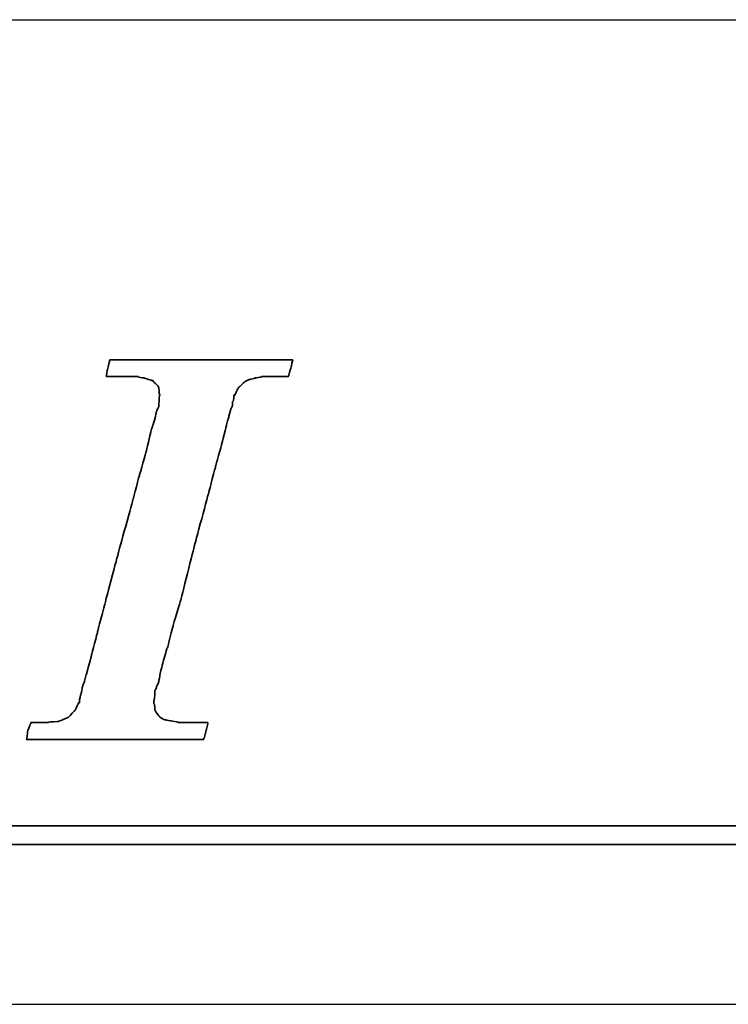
# Model space of a CAD drawing. Header units: millimetres. Extents: x 744 to 1024, y 232 to 311.
# Tile 24 of 41: x 949.99 to 951.07, y 251.22 to 252.72. Entities that reach past the tile are written whole.
import ezdxf

# ---------------------------------------------------------------- set-up
doc = ezdxf.new("R2010")
doc.units = ezdxf.units.MM
doc.header["$LTSCALE"] = 0.15
for name, color, linetype in [('DIM', 4, 'CONTINUOUS'), ('layer 1', 7, 'CONTINUOUS'), ('OUT', 3, 'CONTINUOUS')]:
    doc.layers.add(name, color=color, linetype=linetype)

# ---------------------------------------------------------------- blocks, each defined once
blk = doc.blocks.new('TBI MOTION logo(完整正式版)')
at = {"layer": 'layer 1', "color": 22, "lineweight": 35}
for points, knots in [([(-40.59125, -7.94375), (-40.59125, -7.94375), (-40.97375, -7.94375), (-40.97375, -7.94375), (-40.97375, -7.94375), (-40.97375, -7.94375), (-41.38125, -7.94375), (-41.38125, -7.94375), (-41.38125, -7.94375), (-41.38125, -7.94375), (-41.54875, -7.94375), (-41.54875, -7.94375), (-41.54875, -7.94375), (-41.54875, -7.94375), (-41.59875, -7.94375), (-41.59875, -7.94375), (-41.59875, -7.94375), (-41.59875, -7.94375), (-41.88375, -7.94375), (-41.88375, -7.94375), (-41.88375, -7.94375), (-41.88375, -7.94375), (-41.90875, -7.91875), (-41.90875, -7.91875), (-41.90875, -7.91875), (-41.90875, -7.91875), (-42.19875, -7.87125), (-42.19875, -7.87125), (-42.19875, -7.87125), (-42.19875, -7.87125), (-42.43875, -7.82375), (-42.43875, -7.82375), (-42.43875, -7.82375), (-42.43875, -7.82375), (-42.45875, -7.82375), (-42.45875, -7.82375), (-42.45875, -7.82375), (-42.45875, -7.82375), (-42.48625, -7.82375), (-42.48625, -7.82375), (-42.48625, -7.82375), (-42.48625, -7.82375), (-42.67625, -7.72375), (-42.67625, -7.72375), (-42.67625, -7.72375), (-42.67625, -7.72375), (-42.70125, -7.70375), (-42.70125, -7.70375), (-42.70125, -7.70375), (-42.70125, -7.70375), (-42.72375, -7.67875), (-42.72375, -7.67875), (-42.72375, -7.67875), (-42.72375, -7.67875), (-42.86875, -7.48875), (-42.86875, -7.48875), (-42.86875, -7.48875), (-42.86875, -7.48875), (-42.89375, -7.43875), (-42.89375, -7.43875), (-42.89375, -7.43875), (-42.89375, -7.43875), (-42.91875, -7.38875), (-42.91875, -7.38875), (-42.91875, -7.38875), (-42.91875, -7.38875), (-42.93875, -7.12875), (-42.93875, -7.12875), (-42.93875, -7.12875), (-42.93875, -7.12875), (-42.96375, -7.10375), (-42.96375, -7.10375), (-42.96375, -7.10375), (-42.96375, -7.10375), (-42.96375, -7.05375), (-42.96375, -7.05375), (-42.96375, -7.05375), (-42.96375, -7.05375), (-42.96375, -7.00875), (-42.96375, -7.00875), (-42.96375, -7.00875), (-42.96375, -7.00875), (-42.91875, -6.69625), (-42.91875, -6.69625), (-42.91875, -6.69625), (-42.91875, -6.69625), (-42.91875, -6.62375), (-42.91875, -6.62375), (-42.91875, -6.62375), (-42.91875, -6.62375), (-42.91875, -6.59625), (-42.91875, -6.59625), (-42.91875, -6.59625), (-42.91875, -6.59625), (-42.91875, -6.57375), (-42.91875, -6.57375), (-42.91875, -6.57375), (-42.91875, -6.57375), (-42.91875, -6.52875), (-42.91875, -6.52875), (-42.91875, -6.52875), (-42.91875, -6.52875), (-42.89375, -6.50375), (-42.89375, -6.50375), (-42.89375, -6.50375), (-42.89375, -6.50375), (-42.84375, -6.38375), (-42.84375, -6.38375), (-42.84375, -6.38375), (-42.84375, -6.38375), (-42.84375, -6.35875), (-42.84375, -6.35875), (-42.84375, -6.35875), (-42.84375, -6.35875), (-42.74625, -6.14375), (-42.74625, -6.14375), (-42.74625, -6.14375), (-42.74625, -6.14375), (-42.70125, -5.85375), (-42.70125, -5.85375), (-42.70125, -5.85375), (-42.70125, -5.85375), (-42.60375, -5.47125), (-42.60375, -5.47125), (-42.60375, -5.47125), (-42.60375, -5.47125), (-42.60375, -5.44875), (-42.60375, -5.44875), (-42.60375, -5.44875), (-42.60375, -5.44875), (-42.38875, -4.67875), (-42.38875, -4.67875), (-42.38875, -4.67875), (-42.38875, -4.67875), (-42.36375, -4.65375), (-42.36375, -4.65375), (-42.36375, -4.65375), (-42.36375, -4.65375), (-42.12375, -3.69625), (-42.12375, -3.69625), (-42.12375, -3.69625), (-42.12375, -3.69625), (-42.12375, -3.67374), (-42.12375, -3.67374), (-42.12375, -3.67374), (-42.12375, -3.67374), (-41.78875, -2.59374), (-41.78875, -2.59374), (-41.78875, -2.59374), (-41.78875, -2.59374), (-41.18875, -0.19375), (-41.18875, -0.19375), (-41.18875, -0.19375), (-41.18875, -0.19375), (-40.54375, 2.20624), (-40.54375, 2.20624), (-40.54375, 2.20624), (-40.54375, 2.20624), (-40.25375, 3.30875), (-40.25375, 3.30875), (-40.25375, 3.30875), (-40.25375, 3.30875), (-39.98875, 4.27125), (-39.98875, 4.27125), (-39.98875, 4.27125), (-39.98875, 4.27125), (-39.77375, 5.13125), (-39.77375, 5.13125), (-39.77375, 5.13125), (-39.77375, 5.13125), (-39.67875, 5.47125), (-39.67875, 5.47125), (-39.67875, 5.47125), (-39.67875, 5.47125), (-39.60375, 5.75625), (-39.60375, 5.75625), (-39.60375, 5.75625), (-39.60375, 5.75625), (-39.60375, 5.78125), (-39.60375, 5.78125), (-39.60375, 5.78125), (-39.60375, 5.78125), (-39.50875, 5.97125), (-39.50875, 5.97125), (-39.50875, 5.97125), (-39.50875, 5.97125), (-39.50875, 6.13875), (-39.50875, 6.13875), (-39.50875, 6.13875), (-39.50875, 6.13875), (-39.48625, 6.16625), (-39.48625, 6.16625), (-39.48625, 6.16625), (-39.48625, 6.16625), (-39.46125, 6.28625), (-39.46125, 6.28625), (-39.46125, 6.28625), (-39.46125, 6.28625), (-39.46125, 6.42625), (-39.46125, 6.42625), (-39.46125, 6.42625), (-39.46125, 6.42625), (-39.41375, 6.42625), (-39.41375, 6.42625), (-39.41375, 6.42625), (-39.41375, 6.42625), (-39.29375, 6.69125), (-39.29375, 6.69125), (-39.29375, 6.69125), (-39.29375, 6.69125), (-39.26875, 6.74125), (-39.26875, 6.74125), (-39.26875, 6.74125), (-39.26875, 6.74125), (-39.24375, 6.76625), (-39.24375, 6.76625), (-39.24375, 6.76625), (-39.24375, 6.76625), (-38.98375, 7.00624), (-38.98375, 7.00624), (-38.98375, 7.00624), (-38.98375, 7.00624), (-38.95625, 7.02624), (-38.95625, 7.02624), (-38.95625, 7.02624), (-38.95625, 7.02624), (-38.78875, 7.12624), (-38.78875, 7.12624), (-38.78875, 7.12624), (-38.78875, 7.12624), (-38.76375, 7.12624), (-38.76375, 7.12624), (-38.76375, 7.12624), (-38.76375, 7.12624), (-38.74375, 7.12624), (-38.74375, 7.12624), (-38.74375, 7.12624), (-38.74375, 7.12624), (-38.52875, 7.17125), (-38.52875, 7.17125), (-38.52875, 7.17125), (-38.52875, 7.17125), (-38.52875, 7.19624), (-38.52875, 7.19624), (-38.52875, 7.19624), (-38.52875, 7.19624), (-38.50375, 7.19624), (-38.50375, 7.19624), (-38.50375, 7.19624), (-38.50375, 7.19624), (-38.26125, 7.21875), (-38.26125, 7.21875), (-38.26125, 7.21875), (-38.26125, 7.21875), (-38.23875, 7.24624), (-38.23875, 7.24624), (-38.23875, 7.24624), (-38.23875, 7.24624), (-38.21625, 7.24624), (-38.21625, 7.24624), (-38.21625, 7.24624), (-38.21625, 7.24624), (-38.18875, 7.24624), (-38.18875, 7.24624), (-38.18875, 7.24624), (-38.18875, 7.24624), (-37.90375, 7.24624), (-37.90375, 7.24624), (-37.90375, 7.24624), (-37.90375, 7.24624), (-37.85375, 7.24624), (-37.85375, 7.24624), (-37.85375, 7.24624), (-37.85375, 7.24624), (-37.75875, 7.24624), (-37.75875, 7.24624), (-37.75875, 7.24624), (-37.75875, 7.24624), (-37.42375, 7.24624), (-37.42375, 7.24624), (-37.42375, 7.24624), (-37.42375, 7.24624), (-37.08875, 7.24624), (-37.08875, 7.24624), (-37.08875, 7.24624), (-37.08875, 7.24624), (-37.06375, 7.24624), (-37.06375, 7.24624), (-37.06375, 7.24624), (-37.06375, 7.24624), (-37.06375, 7.26624), (-37.06375, 7.26624), (-37.06375, 7.26624), (-37.06375, 7.26624), (-37.03875, 7.29125), (-37.03875, 7.29125), (-37.03875, 7.29125), (-37.03875, 7.29125), (-37.03875, 7.31625), (-37.03875, 7.31625), (-37.03875, 7.31625), (-37.03875, 7.31625), (-36.94125, 7.67625), (-36.94125, 7.67625), (-36.94125, 7.67625), (-36.94125, 7.67625), (-36.86875, 7.98625), (-36.86875, 7.98625), (-36.86875, 7.98625), (-36.86875, 7.98625), (-36.98875, 7.98625), (-36.98875, 7.98625), (-36.98875, 7.98625), (-36.98875, 7.98625), (-37.42375, 7.98625), (-37.42375, 7.98625), (-37.42375, 7.98625), (-37.42375, 7.98625), (-37.94875, 7.98625), (-37.94875, 7.98625), (-37.94875, 7.98625), (-37.94875, 7.98625), (-38.57375, 7.98625), (-38.57375, 7.98625), (-38.57375, 7.98625), (-38.57375, 7.98625), (-39.29375, 7.98625), (-39.29375, 7.98625), (-39.29375, 7.98625), (-39.29375, 7.98625), (-40.82875, 7.98625), (-40.82875, 7.98625), (-40.82875, 7.98625), (-40.82875, 7.98625), (-42.36375, 7.98625), (-42.36375, 7.98625), (-42.36375, 7.98625), (-42.36375, 7.98625), (-43.08375, 7.98625), (-43.08375, 7.98625), (-43.08375, 7.98625), (-43.08375, 7.98625), (-43.70875, 7.98625), (-43.70875, 7.98625), (-43.70875, 7.98625), (-43.70875, 7.98625), (-44.23375, 7.98625), (-44.23375, 7.98625), (-44.23375, 7.98625), (-44.23375, 7.98625), (-44.66875, 7.98625), (-44.66875, 7.98625), (-44.66875, 7.98625), (-44.66875, 7.98625), (-44.88375, 7.98625), (-44.88375, 7.98625), (-44.88375, 7.98625), (-44.88375, 7.98625), (-44.90875, 7.94125), (-44.90875, 7.94125), (-44.90875, 7.94125), (-44.90875, 7.94125), (-44.90875, 7.91625), (-44.90875, 7.91625), (-44.90875, 7.91625), (-44.90875, 7.91625), (-45.00375, 7.55625), (-45.00375, 7.55625), (-45.00375, 7.55625), (-45.00375, 7.55625), (-45.05375, 7.24624), (-45.05375, 7.24624), (-45.05375, 7.24624), (-45.05375, 7.24624), (-44.61875, 7.24624), (-44.61875, 7.24624), (-44.61875, 7.24624), (-44.61875, 7.24624), (-44.11375, 7.24624), (-44.11375, 7.24624), (-44.11375, 7.24624), (-44.11375, 7.24624), (-43.99375, 7.24624), (-43.99375, 7.24624), (-43.99375, 7.24624), (-43.99375, 7.24624), (-43.94625, 7.24624), (-43.94625, 7.24624), (-43.94625, 7.24624), (-43.94625, 7.24624), (-43.92374, 7.24624), (-43.92374, 7.24624), (-43.92374, 7.24624), (-43.92374, 7.24624), (-43.65875, 7.24624), (-43.65875, 7.24624), (-43.65875, 7.24624), (-43.65875, 7.24624), (-43.63875, 7.21875), (-43.63875, 7.21875), (-43.63875, 7.21875), (-43.63875, 7.21875), (-43.46875, 7.19624), (-43.46875, 7.19624), (-43.46875, 7.19624), (-43.46875, 7.19624), (-43.39875, 7.19624), (-43.39875, 7.19624), (-43.39875, 7.19624), (-43.39875, 7.19624), (-43.37125, 7.17125), (-43.37125, 7.17125), (-43.37125, 7.17125), (-43.37125, 7.17125), (-43.34875, 7.17125), (-43.34875, 7.17125), (-43.34875, 7.17125), (-43.34875, 7.17125), (-43.20375, 7.12624), (-43.20375, 7.12624), (-43.20375, 7.12624), (-43.20375, 7.12624), (-43.05875, 7.07624), (-43.05875, 7.07624), (-43.05875, 7.07624), (-43.05875, 7.07624), (-43.01375, 7.07624), (-43.01375, 7.07624), (-43.01375, 7.07624), (-43.01375, 7.07624), (-42.98875, 7.02624), (-42.98875, 7.02624), (-42.98875, 7.02624), (-42.98875, 7.02624), (-42.79875, 6.86125), (-42.79875, 6.86125), (-42.79875, 6.86125), (-42.79875, 6.86125), (-42.77375, 6.81125), (-42.77375, 6.81125), (-42.77375, 6.81125), (-42.77375, 6.81125), (-42.74625, 6.76625), (-42.74625, 6.76625), (-42.74625, 6.76625), (-42.74625, 6.76625), (-42.72375, 6.47625), (-42.72375, 6.47625), (-42.72375, 6.47625), (-42.72375, 6.47625), (-42.70125, 6.45124), (-42.70125, 6.45124), (-42.70125, 6.45124), (-42.70125, 6.45124), (-42.70125, 6.42625), (-42.70125, 6.42625), (-42.70125, 6.42625), (-42.70125, 6.42625), (-42.72375, 6.40625), (-42.72375, 6.40625), (-42.72375, 6.40625), (-42.72375, 6.40625), (-42.74625, 5.97125), (-42.74625, 5.97125), (-42.74625, 5.97125), (-42.74625, 5.97125), (-42.74625, 5.94625), (-42.74625, 5.94625), (-42.74625, 5.94625), (-42.74625, 5.94625), (-42.74625, 5.92625), (-42.74625, 5.92625), (-42.74625, 5.92625), (-42.74625, 5.92625), (-42.77375, 5.87625), (-42.77375, 5.87625), (-42.77375, 5.87625), (-42.77375, 5.87625), (-42.81875, 5.80625), (-42.81875, 5.80625), (-42.81875, 5.80625), (-42.81875, 5.80625), (-42.86875, 5.63625), (-42.86875, 5.63625), (-42.86875, 5.63625), (-42.86875, 5.63625), (-42.91875, 5.39625), (-42.91875, 5.39625), (-42.91875, 5.39625), (-42.91875, 5.39625), (-42.91875, 5.37124), (-42.91875, 5.37124), (-42.91875, 5.37124), (-42.91875, 5.37124), (-43.01375, 5.10874), (-43.01375, 5.10874), (-43.01375, 5.10874), (-43.01375, 5.10874), (-43.10875, 4.77124), (-43.10875, 4.77124), (-43.10875, 4.77124), (-43.10875, 4.77124), (-43.29875, 3.95625), (-43.29875, 3.95625), (-43.29875, 3.95625), (-43.29875, 3.95625), (-43.58875, 2.95125), (-43.58875, 2.95125), (-43.58875, 2.95125), (-43.58875, 2.95125), (-43.87375, 1.87125), (-43.87375, 1.87125), (-43.87375, 1.87125), (-43.87375, 1.87125), (-44.52625, -0.50374), (-44.52625, -0.50374), (-44.52625, -0.50374), (-44.52625, -0.50374), (-45.14875, -2.85375), (-45.14875, -2.85375), (-45.14875, -2.85375), (-45.14875, -2.85375), (-45.43375, -3.95875), (-45.43375, -3.95875), (-45.43375, -3.95875), (-45.43375, -3.95875), (-45.69875, -4.96875), (-45.69875, -4.96875), (-45.69875, -4.96875), (-45.69875, -4.96875), (-45.91375, -5.78375), (-45.91375, -5.78375), (-45.91375, -5.78375), (-45.91375, -5.78375), (-46.01375, -6.11875), (-46.01375, -6.11875), (-46.01375, -6.11875), (-46.01375, -6.11875), (-46.01375, -6.14375), (-46.01375, -6.14375), (-46.01375, -6.14375), (-46.01375, -6.14375), (-46.10875, -6.40875), (-46.10875, -6.40875), (-46.10875, -6.40875), (-46.10875, -6.40875), (-46.15375, -6.64875), (-46.15375, -6.64875), (-46.15375, -6.64875), (-46.15375, -6.64875), (-46.20375, -6.83875), (-46.20375, -6.83875), (-46.20375, -6.83875), (-46.20375, -6.83875), (-46.22875, -6.93375), (-46.22875, -6.93375), (-46.22875, -6.93375), (-46.22875, -6.93375), (-46.22875, -7.07875), (-46.22875, -7.07875), (-46.22875, -7.07875), (-46.22875, -7.07875), (-46.27375, -7.07875), (-46.27375, -7.07875), (-46.27375, -7.07875), (-46.27375, -7.07875), (-46.39375, -7.34375), (-46.39375, -7.34375), (-46.39375, -7.34375), (-46.39375, -7.34375), (-46.39375, -7.36875), (-46.39375, -7.36875), (-46.39375, -7.36875), (-46.39375, -7.36875), (-46.42125, -7.38875), (-46.42125, -7.38875), (-46.42125, -7.38875), (-46.42125, -7.38875), (-46.68375, -7.67875), (-46.68375, -7.67875), (-46.68375, -7.67875), (-46.68375, -7.67875), (-46.70875, -7.70375), (-46.70875, -7.70375), (-46.70875, -7.70375), (-46.70875, -7.70375), (-46.75375, -7.72375), (-46.75375, -7.72375), (-46.75375, -7.72375), (-46.75375, -7.72375), (-47.08875, -7.87125), (-47.08875, -7.87125), (-47.08875, -7.87125), (-47.08875, -7.87125), (-47.11625, -7.87125), (-47.11625, -7.87125), (-47.11625, -7.87125), (-47.11625, -7.87125), (-47.13875, -7.89375), (-47.13875, -7.89375), (-47.13875, -7.89375), (-47.13875, -7.89375), (-47.56875, -7.91875), (-47.56875, -7.91875), (-47.56875, -7.91875), (-47.56875, -7.91875), (-47.59625, -7.94375), (-47.59625, -7.94375), (-47.59625, -7.94375), (-47.59625, -7.94375), (-47.64375, -7.94375), (-47.64375, -7.94375), (-47.64375, -7.94375), (-47.64375, -7.94375), (-47.73625, -7.94375), (-47.73625, -7.94375), (-47.73625, -7.94375), (-47.73625, -7.94375), (-48.07375, -7.94375), (-48.07375, -7.94375), (-48.07375, -7.94375), (-48.07375, -7.94375), (-48.36125, -7.94375), (-48.36125, -7.94375), (-48.36125, -7.94375), (-48.36125, -7.94375), (-48.36125, -7.96625), (-48.36125, -7.96625), (-48.36125, -7.96625), (-48.36125, -7.96625), (-48.36125, -7.99125), (-48.36125, -7.99125), (-48.36125, -7.99125), (-48.36125, -7.99125), (-48.38875, -8.01375), (-48.38875, -8.01375), (-48.38875, -8.01375), (-48.38875, -8.01375), (-48.50875, -8.34875), (-48.50875, -8.34875), (-48.50875, -8.34875), (-48.50875, -8.34875), (-48.55375, -8.68625), (-48.55375, -8.68625), (-48.55375, -8.68625), (-48.55375, -8.68625), (-48.45875, -8.68625), (-48.45875, -8.68625), (-48.45875, -8.68625), (-48.45875, -8.68625), (-48.07375, -8.68625), (-48.07375, -8.68625), (-48.07375, -8.68625), (-48.07375, -8.68625), (-47.52375, -8.68625), (-47.52375, -8.68625), (-47.52375, -8.68625), (-47.52375, -8.68625), (-46.92375, -8.68625), (-46.92375, -8.68625), (-46.92375, -8.68625), (-46.92375, -8.68625), (-46.25375, -8.68625), (-46.25375, -8.68625), (-46.25375, -8.68625), (-46.25375, -8.68625), (-46.20375, -8.68625), (-46.20375, -8.68625), (-46.20375, -8.68625), (-46.20375, -8.68625), (-44.71375, -8.68625), (-44.71375, -8.68625), (-44.71375, -8.68625), (-44.71375, -8.68625), (-43.22875, -8.68625), (-43.22875, -8.68625), (-43.22875, -8.68625), (-43.22875, -8.68625), (-42.55875, -8.68625), (-42.55875, -8.68625), (-42.55875, -8.68625), (-42.55875, -8.68625), (-42.50875, -8.68625), (-42.50875, -8.68625), (-42.50875, -8.68625), (-42.50875, -8.68625), (-41.93375, -8.68625), (-41.93375, -8.68625), (-41.93375, -8.68625), (-41.93375, -8.68625), (-41.38125, -8.68625), (-41.38125, -8.68625), (-41.38125, -8.68625), (-41.38125, -8.68625), (-40.97375, -8.68625), (-40.97375, -8.68625), (-40.97375, -8.68625), (-40.97375, -8.68625), (-40.78125, -8.68625), (-40.78125, -8.68625), (-40.78125, -8.68625), (-40.78125, -8.68625), (-40.78125, -8.63875), (-40.78125, -8.63875), (-40.78125, -8.63875), (-40.78125, -8.63875), (-40.75875, -8.63875), (-40.75875, -8.63875), (-40.75875, -8.63875), (-40.75875, -8.63875), (-40.66375, -8.27875), (-40.66375, -8.27875), (-40.66375, -8.27875), (-40.66375, -8.27875), (-40.59125, -7.94375), (-40.59125, -7.94375)], [0, 0, 0, 0, 0.00558659, 0.00558659, 0.00558659, 0.0055866, 0.01117318, 0.01117318, 0.01117318, 0.01117319, 0.01675978, 0.01675978, 0.01675978, 0.01675979, 0.02234637, 0.02234637, 0.02234637, 0.02234638, 0.02793296, 0.02793296, 0.02793296, 0.02793297, 0.03351955, 0.03351955, 0.03351955, 0.03351956, 0.03910615, 0.03910615, 0.03910615, 0.03910616, 0.04469274, 0.04469274, 0.04469274, 0.04469275, 0.05027933, 0.05027933, 0.05027933, 0.05027934, 0.05586592, 0.05586592, 0.05586592, 0.05586593, 0.06145251, 0.06145251, 0.06145251, 0.06145252, 0.06703911, 0.06703911, 0.06703911, 0.06703912, 0.0726257, 0.0726257, 0.0726257, 0.07262571, 0.07821229, 0.07821229, 0.07821229, 0.0782123, 0.08379888, 0.08379888, 0.08379888, 0.08379889, 0.08938547, 0.08938547, 0.08938547, 0.08938548, 0.09497207, 0.09497207, 0.09497207, 0.09497208, 0.10055866, 0.10055866, 0.10055866, 0.10055867, 0.10614525, 0.10614525, 0.10614525, 0.10614526, 0.11173184, 0.11173184, 0.11173184, 0.11173185, 0.11731844, 0.11731844, 0.11731844, 0.11731845, 0.12290503, 0.12290503, 0.12290503, 0.12290504, 0.12849162, 0.12849162, 0.12849162, 0.12849163, 0.13407821, 0.13407821, 0.13407821, 0.13407822, 0.1396648, 0.1396648, 0.1396648, 0.13966481, 0.1452514, 0.1452514, 0.1452514, 0.14525141, 0.15083799, 0.15083799, 0.15083799, 0.150838, 0.15642458, 0.15642458, 0.15642458, 0.15642459, 0.16201117, 0.16201117, 0.16201117, 0.16201118, 0.16759777, 0.16759777, 0.16759777, 0.16759778, 0.17318436, 0.17318436, 0.17318436, 0.17318437, 0.17877095, 0.17877095, 0.17877095, 0.17877096, 0.18435754, 0.18435754, 0.18435754, 0.18435755, 0.18994413, 0.18994413, 0.18994413, 0.18994414, 0.19553073, 0.19553073, 0.19553073, 0.19553074, 0.20111732, 0.20111732, 0.20111732, 0.20111733, 0.20670391, 0.20670391, 0.20670391, 0.20670392, 0.2122905, 0.2122905, 0.2122905, 0.21229051, 0.21787709, 0.21787709, 0.21787709, 0.2178771, 0.22346369, 0.22346369, 0.22346369, 0.2234637, 0.22905028, 0.22905028, 0.22905028, 0.22905029, 0.23463687, 0.23463687, 0.23463687, 0.23463688, 0.24022346, 0.24022346, 0.24022346, 0.24022347, 0.24581006, 0.24581006, 0.24581006, 0.24581007, 0.25139665, 0.25139665, 0.25139665, 0.25139666, 0.25698324, 0.25698324, 0.25698324, 0.25698325, 0.26256983, 0.26256983, 0.26256983, 0.26256984, 0.26815642, 0.26815642, 0.26815642, 0.26815643, 0.27374302, 0.27374302, 0.27374302, 0.27374303, 0.27932961, 0.27932961, 0.27932961, 0.27932962, 0.2849162, 0.2849162, 0.2849162, 0.28491621, 0.29050279, 0.29050279, 0.29050279, 0.2905028, 0.29608939, 0.29608939, 0.29608939, 0.2960894, 0.30167598, 0.30167598, 0.30167598, 0.30167599, 0.30726257, 0.30726257, 0.30726257, 0.30726258, 0.31284916, 0.31284916, 0.31284916, 0.31284917, 0.31843575, 0.31843575, 0.31843575, 0.31843576, 0.32402235, 0.32402235, 0.32402235, 0.32402236, 0.32960894, 0.32960894, 0.32960894, 0.32960895, 0.33519553, 0.33519553, 0.33519553, 0.33519554, 0.34078212, 0.34078212, 0.34078212, 0.34078213, 0.34636872, 0.34636872, 0.34636872, 0.34636873, 0.35195531, 0.35195531, 0.35195531, 0.35195532, 0.3575419, 0.3575419, 0.3575419, 0.35754191, 0.36312849, 0.36312849, 0.36312849, 0.3631285, 0.36871508, 0.36871508, 0.36871508, 0.36871509, 0.37430168, 0.37430168, 0.37430168, 0.37430169, 0.37988827, 0.37988827, 0.37988827, 0.37988828, 0.38547486, 0.38547486, 0.38547486, 0.38547487, 0.39106145, 0.39106145, 0.39106145, 0.39106146, 0.39664804, 0.39664804, 0.39664804, 0.39664805, 0.40223464, 0.40223464, 0.40223464, 0.40223465, 0.40782123, 0.40782123, 0.40782123, 0.40782124, 0.41340782, 0.41340782, 0.41340782, 0.41340783, 0.41899441, 0.41899441, 0.41899441, 0.41899442, 0.42458101, 0.42458101, 0.42458101, 0.42458102, 0.4301676, 0.4301676, 0.4301676, 0.43016761, 0.43575419, 0.43575419, 0.43575419, 0.4357542, 0.44134078, 0.44134078, 0.44134078, 0.44134079, 0.44692737, 0.44692737, 0.44692737, 0.44692738, 0.45251397, 0.45251397, 0.45251397, 0.45251398, 0.45810056, 0.45810056, 0.45810056, 0.45810057, 0.46368715, 0.46368715, 0.46368715, 0.46368716, 0.46927374, 0.46927374, 0.46927374, 0.46927375, 0.47486034, 0.47486034, 0.47486034, 0.47486035, 0.48044693, 0.48044693, 0.48044693, 0.48044694, 0.48603352, 0.48603352, 0.48603352, 0.48603353, 0.49162011, 0.49162011, 0.49162011, 0.49162012, 0.4972067, 0.4972067, 0.4972067, 0.49720671, 0.5027933, 0.5027933, 0.5027933, 0.50279331, 0.50837989, 0.50837989, 0.50837989, 0.5083799, 0.51396648, 0.51396648, 0.51396648, 0.51396649, 0.51955307, 0.51955307, 0.51955307, 0.51955308, 0.52513966, 0.52513966, 0.52513966, 0.52513967, 0.53072626, 0.53072626, 0.53072626, 0.53072627, 0.53631285, 0.53631285, 0.53631285, 0.53631286, 0.54189944, 0.54189944, 0.54189944, 0.54189945, 0.54748603, 0.54748603, 0.54748603, 0.54748604, 0.55307263, 0.55307263, 0.55307263, 0.55307264, 0.55865922, 0.55865922, 0.55865922, 0.55865923, 0.56424581, 0.56424581, 0.56424581, 0.56424582, 0.5698324, 0.5698324, 0.5698324, 0.56983241, 0.57541899, 0.57541899, 0.57541899, 0.575419, 0.58100559, 0.58100559, 0.58100559, 0.5810056, 0.58659218, 0.58659218, 0.58659218, 0.58659219, 0.59217877, 0.59217877, 0.59217877, 0.59217878, 0.59776536, 0.59776536, 0.59776536, 0.59776537, 0.60335196, 0.60335196, 0.60335196, 0.60335197, 0.60893855, 0.60893855, 0.60893855, 0.60893856, 0.61452514, 0.61452514, 0.61452514, 0.61452515, 0.62011173, 0.62011173, 0.62011173, 0.62011174, 0.62569832, 0.62569832, 0.62569832, 0.62569833, 0.63128492, 0.63128492, 0.63128492, 0.63128493, 0.63687151, 0.63687151, 0.63687151, 0.63687152, 0.6424581, 0.6424581, 0.6424581, 0.64245811, 0.64804469, 0.64804469, 0.64804469, 0.6480447, 0.65363128, 0.65363128, 0.65363128, 0.65363129, 0.65921788, 0.65921788, 0.65921788, 0.65921789, 0.66480447, 0.66480447, 0.66480447, 0.66480448, 0.67039106, 0.67039106, 0.67039106, 0.67039107, 0.67597765, 0.67597765, 0.67597765, 0.67597766, 0.68156425, 0.68156425, 0.68156425, 0.68156426, 0.68715084, 0.68715084, 0.68715084, 0.68715085, 0.69273743, 0.69273743, 0.69273743, 0.69273744, 0.69832402, 0.69832402, 0.69832402, 0.69832403, 0.70391061, 0.70391061, 0.70391061, 0.70391062, 0.70949721, 0.70949721, 0.70949721, 0.70949722, 0.7150838, 0.7150838, 0.7150838, 0.71508381, 0.72067039, 0.72067039, 0.72067039, 0.7206704, 0.72625698, 0.72625698, 0.72625698, 0.72625699, 0.73184358, 0.73184358, 0.73184358, 0.73184359, 0.73743017, 0.73743017, 0.73743017, 0.73743018, 0.74301676, 0.74301676, 0.74301676, 0.74301677, 0.74860335, 0.74860335, 0.74860335, 0.74860336, 0.75418994, 0.75418994, 0.75418994, 0.75418995, 0.75977654, 0.75977654, 0.75977654, 0.75977655, 0.76536313, 0.76536313, 0.76536313, 0.76536314, 0.77094972, 0.77094972, 0.77094972, 0.77094973, 0.77653631, 0.77653631, 0.77653631, 0.77653632, 0.78212291, 0.78212291, 0.78212291, 0.78212292, 0.7877095, 0.7877095, 0.7877095, 0.78770951, 0.79329609, 0.79329609, 0.79329609, 0.7932961, 0.79888268, 0.79888268, 0.79888268, 0.79888269, 0.80446927, 0.80446927, 0.80446927, 0.80446928, 0.81005587, 0.81005587, 0.81005587, 0.81005588, 0.81564246, 0.81564246, 0.81564246, 0.81564247, 0.82122905, 0.82122905, 0.82122905, 0.82122906, 0.82681564, 0.82681564, 0.82681564, 0.82681565, 0.83240223, 0.83240223, 0.83240223, 0.83240224, 0.83798883, 0.83798883, 0.83798883, 0.83798884, 0.84357542, 0.84357542, 0.84357542, 0.84357543, 0.84916201, 0.84916201, 0.84916201, 0.84916202, 0.8547486, 0.8547486, 0.8547486, 0.85474861, 0.8603352, 0.8603352, 0.8603352, 0.86033521, 0.86592179, 0.86592179, 0.86592179, 0.8659218, 0.87150838, 0.87150838, 0.87150838, 0.87150839, 0.87709497, 0.87709497, 0.87709497, 0.87709498, 0.88268156, 0.88268156, 0.88268156, 0.88268157, 0.88826816, 0.88826816, 0.88826816, 0.88826817, 0.89385475, 0.89385475, 0.89385475, 0.89385476, 0.89944134, 0.89944134, 0.89944134, 0.89944135, 0.90502793, 0.90502793, 0.90502793, 0.90502794, 0.91061453, 0.91061453, 0.91061453, 0.91061454, 0.91620112, 0.91620112, 0.91620112, 0.91620113, 0.92178771, 0.92178771, 0.92178771, 0.92178772, 0.9273743, 0.9273743, 0.9273743, 0.92737431, 0.93296089, 0.93296089, 0.93296089, 0.9329609, 0.93854749, 0.93854749, 0.93854749, 0.9385475, 0.94413408, 0.94413408, 0.94413408, 0.94413409, 0.94972067, 0.94972067, 0.94972067, 0.94972068, 0.95530726, 0.95530726, 0.95530726, 0.95530727, 0.96089385, 0.96089385, 0.96089385, 0.96089386, 0.96648045, 0.96648045, 0.96648045, 0.96648046, 0.97206704, 0.97206704, 0.97206704, 0.97206705, 0.97765363, 0.97765363, 0.97765363, 0.97765364, 0.98324022, 0.98324022, 0.98324022, 0.98324023, 0.98882682, 0.98882682, 0.98882682, 0.98882683, 0.99441341, 0.99441341, 0.99441341, 0.99441342, 1, 1, 1, 1]), ([(75.90875, -9.47875), (75.90875, -9.47875), (75.90875, -12.28625), (75.90875, -12.28625), (75.90875, -12.28625), (75.90875, -12.28625), (75.90875, -12.47875), (75.90875, -12.47875), (75.90875, -12.47875), (75.90875, -12.47875), (75.71625, -12.47875), (75.71625, -12.47875), (75.71625, -12.47875), (75.71625, -12.47875), (-88.32875, -12.47875), (-88.32875, -12.47875), (-88.32875, -12.47875), (-88.32875, -12.47875), (-88.32875, -13.29375), (-88.32875, -13.29375), (-88.32875, -13.29375), (-88.32875, -13.29375), (82.89125, -13.29375), (82.89125, -13.29375), (82.89125, -13.29375), (82.89125, -13.29375), (75.90875, -9.47875), (75.90875, -9.47875)], [0, 0, 0, 0, 0.14285714, 0.14285714, 0.14285714, 0.14285715, 0.28571429, 0.28571429, 0.28571429, 0.2857143, 0.42857143, 0.42857143, 0.42857143, 0.42857144, 0.57142857, 0.57142857, 0.57142857, 0.57142858, 0.71428571, 0.71428571, 0.71428571, 0.71428572, 0.85714286, 0.85714286, 0.85714286, 0.85714287, 1, 1, 1, 1])]:
    blk.add_open_spline(points, degree=3, knots=knots, dxfattribs=at)

msp = doc.modelspace()

# ---------------------------------------------------------------- linework, layer by layer
at = {"layer": 'OUT', "color": 0}
for p, q in [((946.0508, 252.715), (956.5967, 252.715)), ((946.0508, 251.215), (956.5967, 251.215))]:
    msp.add_line(p, q, dxfattribs=at)

# ---------------------------------------------------------------- block references
at = {"layer": 'DIM', "color": 0, "xscale": 0.0347003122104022, "yscale": 0.0347003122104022, "zscale": 0.0347003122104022}
msp.add_blockref('TBI MOTION logo(完整正式版)', (951.6837, 251.9198), dxfattribs=at)

doc.saveas('drawing.dxf')
